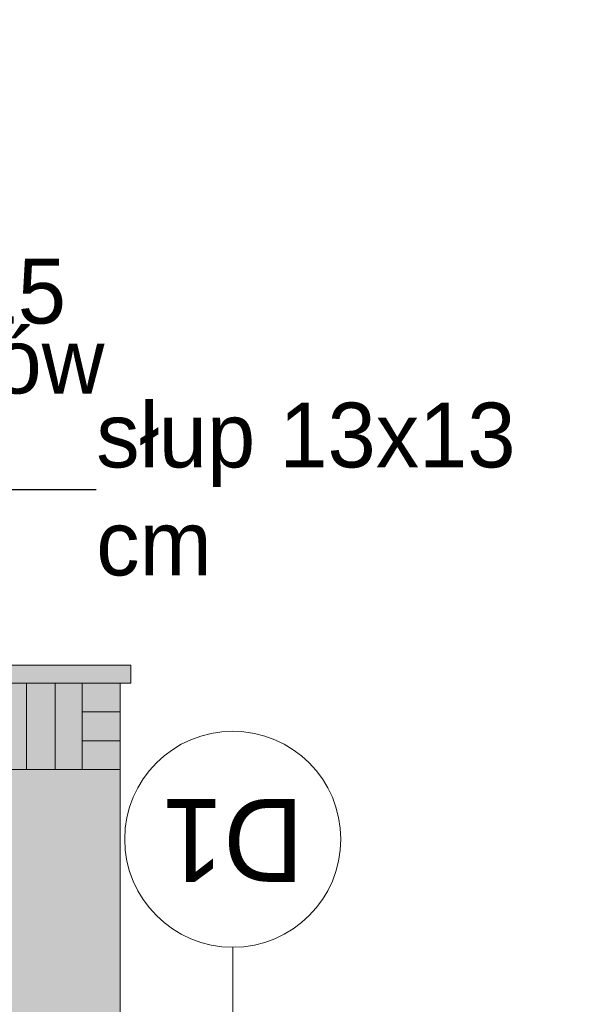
# Model space of a CAD drawing. Extents: x -723047 to -356759, y -30024 to 53940.
# Tile 31 of 121: x -687022 to -685443, y -6332 to -3597. Entities that reach past the tile are written whole.
import ezdxf

# ---------------------------------------------------------------- set-up
doc = ezdxf.new("R2010")
doc.units = 0
doc.header["$MEASUREMENT"] = 0
for name, color, linetype, lineweight, true_color in [('Arch kolorystyka_Nr_Pióra__104', 7, 'Continuous', 13, 0x876532), ('arch wypelnienia_Nr_Pióra__2', 7, 'Continuous', 13, 0x7f7f7f), ('arch wypelnienia_Nr_Pióra__88', 7, 'Continuous', 20, 0xfd4435)]:
    doc.layers.add(name, color=color, linetype=linetype, lineweight=lineweight, true_color=true_color)
doc.layers.add('Arch opisy', color=7, linetype='Continuous')
for name, color, linetype, lineweight in [('Arch opisy_Nr_Pióra__1', 7, 'Continuous', 25), ('Arch opisy_Nr_Pióra__21', 7, 'Continuous', 9), ('Arch wykończenie_Nr_Pióra__21', 7, 'Continuous', 9), ('INWENT OPISY_Nr_Pióra__21', 7, 'Continuous', 9), ('INWENT.ŚCIANY_Nr_Pióra__21', 7, 'Continuous', 9)]:
    doc.layers.add(name, color=color, linetype=linetype, lineweight=lineweight)
doc.styles.add('GENERATED_STYLE_4', font='txt')
doc.styles.add('GENERATED_STYLE_5', font='txt')
doc.dimstyles.new('GENERATED_STYLE__10', dxfattribs={"dimtxt": 0.18, "dimasz": 182.4, "dimexe": 0.18, "dimexo": 0.0625, "dimgap": 0.09, "dimtad": 0, "dimtih": 1, "dimtoh": 1, "dimdec": 4, "dimzin": 0, "dimdsep": 46, "dimcen": 0.09, "dimadec": 0, "dimazin": 0, "dimtfac": 1, "dimtdec": 4, "dimtmove": 0, "dimatfit": 3, "dimldrblk": 'ARROWHEAD_5', "dimfxl": 0, "dimtolj": 1, "dimtzin": 0, "dimarcsym": 0})

# ---------------------------------------------------------------- blocks, each defined once
blk = doc.blocks.new('ARROWHEAD_5')
at = {"color": 0, "linetype": 'Continuous', "lineweight": 0}
blk.add_line((0, 0), (-1, 0), dxfattribs=at)
blk.add_solid([(-1, 0.2679), (0, 0), (-1, -0.2679), (-1, 0.2679)], dxfattribs=at)
blk = doc.blocks.new('Linia_170', base_point=(-686430.5, -7233.7))
at = {"layer": 'Arch opisy_Nr_Pióra__21', "linetype": 'Continuous'}
blk.add_line((-686430.5, -7233.7), (-686430.5, -6173.3), dxfattribs=at)
blk.add_circle((-686430.5, -5873.3), 300, dxfattribs=at)

msp = doc.modelspace()

# ---------------------------------------------------------------- hatches: boundary and pattern name
at = {"layer": 'Arch kolorystyka_Nr_Pióra__104', "linetype": 'Continuous', "lineweight": 0, "true_color": 0x21190c}
msp.add_hatch(color=28, dxfattribs=at).paths.add_polyline_path([(-691013.7, -1369.6), (-690253.3, -2506.8), (-686888.3, -7539.8), (-686660.9, -7879.9), (-685816.8, -8539.4), (-685816.8, -8689.4), (-685827, -8710.5), (-685841, -8739.6), (-685843.4, -8744.6), (-685843.4, -8809.6), (-685883.4, -8809.6), (-685883.4, -9214.6), (-685443.4, -8874.6), (-685443.4, -7144.6), (-686430.5, -7144.6), (-686743.4, -7144.6), (-686743.4, -6904.6), (-686743.4, -5679.6), (-688043.4, -5679.6), (-688043.4, -5439.6), (-688043.4, -2949.6), (-689343.4, -2949.6), (-689343.4, -2709.6), (-689343.4, -1369.6), (-690253.3, -1369.6)], flags=0)
at = {"layer": 'arch wypelnienia_Nr_Pióra__2', "linetype": 'Continuous', "lineweight": 0, "true_color": 0x3f3f3f}
msp.add_hatch(color=250, dxfattribs=at).paths.add_polyline_path([(-688043.4, -5389.6), (-688043.4, -5439.6), (-686713.4, -5439.6), (-686713.4, -5389.6)], flags=0)
at = {"layer": 'arch wypelnienia_Nr_Pióra__88', "linetype": 'Continuous'}
msp.add_hatch(color=256, dxfattribs=at).paths.add_polyline_path([(-686743.4, -5439.6), (-688043.4, -5439.6), (-688043.4, -5679.6), (-686743.4, -5679.6)], flags=0)

# ---------------------------------------------------------------- linework, layer by layer
at = {"layer": 'Arch wykończenie_Nr_Pióra__21', "linetype": 'Continuous'}
for p, q in [((-687003.4, -5439.6), (-687003.4, -5679.6)), ((-686923.4, -5439.6), (-686923.4, -5679.6)), ((-686848.4, -5439.6), (-686848.4, -5679.6)), ((-686743.4, -5519.6), (-686848.4, -5519.6)), ((-686743.4, -5599.6), (-686848.4, -5599.6)), ((-686743.4, -5679.6), (-688043.4, -5679.6))]:
    msp.add_line(p, q, dxfattribs=at)
at = {"layer": 'INWENT.ŚCIANY_Nr_Pióra__21', "linetype": 'Continuous'}
for p, q in [((-686713.4, -5389.6), (-688043.4, -5389.6)), ((-686713.4, -5439.6), (-686713.4, -5389.6)), ((-686713.4, -5439.6), (-688043.4, -5439.6)), ((-686743.4, -6904.6), (-686743.4, -5439.6))]:
    msp.add_line(p, q, dxfattribs=at)

# ---------------------------------------------------------------- block references
at = {"layer": 'Arch opisy', "linetype": 'Continuous'}
msp.add_blockref('Linia_170', (-686430.5, -7233.7), dxfattribs=at)

# ---------------------------------------------------------------- texts
at = {"layer": 'Arch opisy_Nr_Pióra__1', "linetype": 'Continuous', "insert": (-686430.5, -5991.7), "char_height": 230, "attachment_point": 2, "rotation": 180, "style": 'GENERATED_STYLE_4'}
msp.add_mtext('{D1}', dxfattribs=at)
at = {"layer": 'INWENT OPISY_Nr_Pióra__21', "linetype": 'Continuous', "insert": (-688191.8, -4475.1), "char_height": 180, "width": 1455.25, "attachment_point": 4, "line_spacing_factor": 0.323863, "style": 'GENERATED_STYLE_5'}
msp.add_mtext('{belka 13x15 cm\\Pw linii słupów}', dxfattribs=at)
at = {"layer": 'INWENT OPISY_Nr_Pióra__21', "linetype": 'Continuous', "insert": (-686809.7, -4901.7), "char_height": 180, "width": 1340.05, "attachment_point": 4, "style": 'GENERATED_STYLE_5'}
msp.add_mtext('{słup 13x13 cm}', dxfattribs=at)

# ---------------------------------------------------------------- leaders
at = {"layer": 'INWENT OPISY_Nr_Pióra__21', "linetype": 'Continuous', "annotation_type": 0, "has_hookline": 1, "hookline_direction": 0}
for points, text_width in [([(-689388, -4844.6), (-688706.7, -4475.1), (-688191.9, -4475.1)], 1337.1), ([(-689703.4, -5719.5), (-687363.6, -4901.7), (-686809.8, -4901.7)], 754.3)]:
    msp.add_leader(points, dimstyle='GENERATED_STYLE__10', dxfattribs=dict(at, text_width=text_width))

doc.saveas('drawing.dxf')
